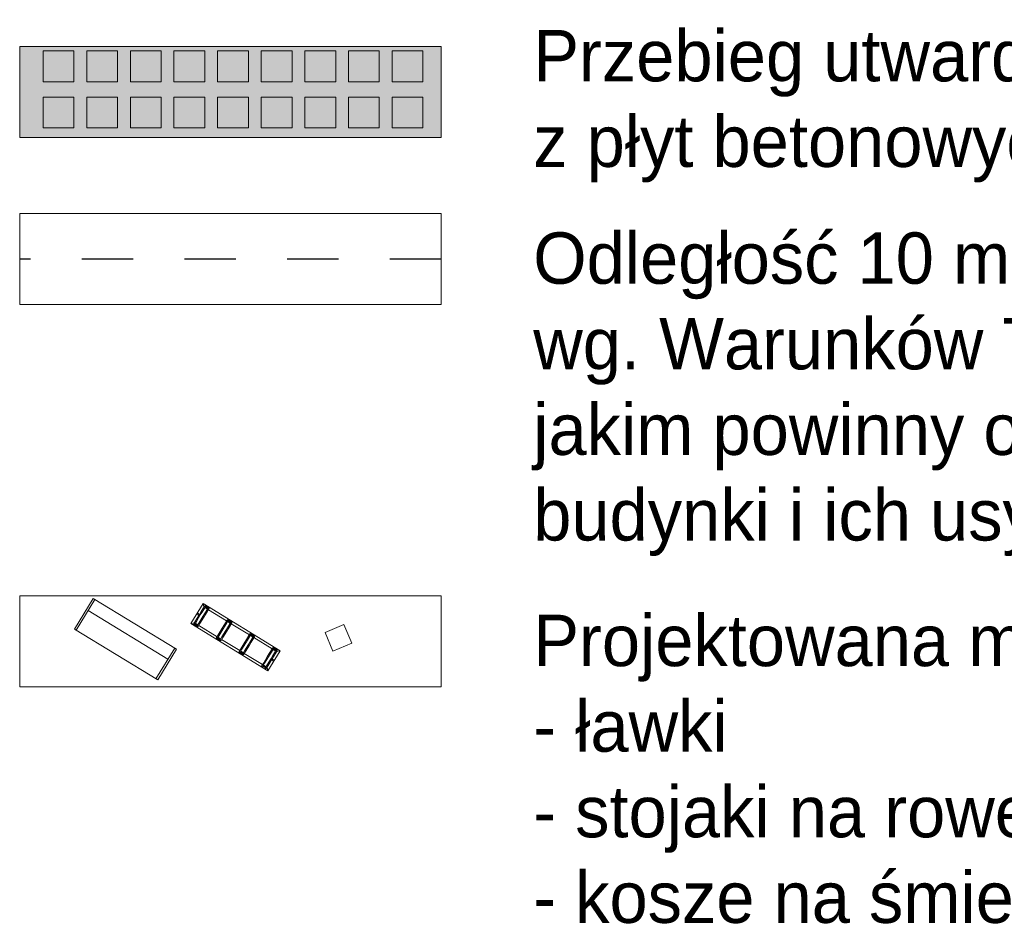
# Model space of a CAD drawing. Extents: x 5477758 to 5478338, y 5918274 to 5918502.
# Tile 153 of 155: x 5478299 to 5478318, y 5918398 to 5918415. Entities that reach past the tile are written whole.
import ezdxf

# ---------------------------------------------------------------- set-up
doc = ezdxf.new("R2010")
doc.units = 0
doc.linetypes.add('PRZER1-1', pattern=[2, 1, -1])
doc.layers.get('0').update_dxf_attribs({"linetype": 'CONTINUOUS', "lineweight": 13})
for name, color, linetype, lineweight in [('0_granica 10m od okien', 7, 'CONTINUOUS', 0), ('0_PROJEKTOWANA ZIELEŃ NISKA-TRAWA', 63, 'CONTINUOUS', 0), ('0_PROJEKTOWANE ZABAWKI', 7, 'CONTINUOUS', 0), ('0_PŁYTA CHODNIKOWA_BETONOWA', 7, 'CONTINUOUS', 0), ('New_ZZ_legenda_Pen_No__1', 7, 'CONTINUOUS', 18)]:
    doc.layers.add(name, color=color, linetype=linetype, lineweight=lineweight)
doc.styles.add('GENERATED_STYLE_2', font='txt')

# ---------------------------------------------------------------- blocks, each defined once
blk = doc.blocks.new('stara ławka w nowym miejscu')
at = {"color": 0}
for p, q in [((5470779.101, 5934415.094), (5470779.772, 5934415.292)), ((5470779.112, 5934415.056), (5470779.784, 5934415.254)), ((5470780.059, 5934413.438), (5470779.544, 5934415.183)), ((5470779.772, 5934415.292), (5470780.31, 5934413.47)), ((5470779.639, 5934413.272), (5470779.101, 5934415.094)), ((5470780.299, 5934413.508), (5470779.627, 5934413.31)), ((5470780.31, 5934413.47), (5470779.639, 5934413.272))]:
    blk.add_line(p, q, dxfattribs=at)
blk = doc.blocks.new('zw$76AF')
at = {"color": 0}
for p, q in [((-227.1, 43.6), (-226.7, 43.2)), ((-227.1, 43.6), (-227.1, -2.4)), ((-226.7, 43.2), (-227.1, 43.6)), ((-50.9, 43.6), (-227.1, 43.6)), ((-222.5, 39), (-226.7, 43.2)), ((-226.7, 43.2), (-222.5, 39)), ((-222.5, 39), (-222.2, 38.7)), ((-222.2, 38.7), (-222.5, 39)), ((-222.2, 40.6), (-222.2, 28)), ((-220, 40.6), (-220, 41.4)), ((-214, 41.4), (-220, 41.4)), ((-220, 28), (-220, 40.6)), ((-214, 39.8), (-220, 39.8)), ((-214, 38.6), (-220, 38.6)), ((-214, 41.4), (-214, 40.6)), ((-214, 40.6), (-214, 28)), ((-211.8, 28), (-211.8, 40.6)), ((-170.2, 38.6), (-211.8, 38.6)), ((-170.2, 40.6), (-170.2, 28)), ((-168, 40.6), (-168, 41.4)), ((-162, 41.4), (-168, 41.4)), ((-168, 28), (-168, 40.6)), ((-162, 39.8), (-168, 39.8)), ((-162, 38.6), (-168, 38.6)), ((-162, 41.4), (-162, 40.6)), ((-162, 40.6), (-162, 28)), ((-159.8, 28), (-159.8, 40.6)), ((-118.2, 38.6), (-159.8, 38.6)), ((-118.2, 40.6), (-118.2, 28)), ((-116, 40.6), (-116, 41.4)), ((-110, 41.4), (-116, 41.4)), ((-116, 28), (-116, 40.6)), ((-110, 39.8), (-116, 39.8)), ((-110, 38.6), (-116, 38.6)), ((-110, 41.4), (-110, 40.6)), ((-110, 40.6), (-110, 28)), ((-107.8, 28), (-107.8, 40.6)), ((-66.2, 38.6), (-107.8, 38.6)), ((-66.2, 40.6), (-66.2, 28)), ((-64, 40.6), (-64, 41.4)), ((-58, 41.4), (-64, 41.4)), ((-64, 28), (-64, 40.6)), ((-58, 39.8), (-64, 39.8)), ((-58, 38.6), (-64, 38.6)), ((-58, 41.4), (-58, 40.6)), ((-58, 40.6), (-58, 28)), ((-55.8, 28), (-55.8, 40.6)), ((-55.8, 38.7), (-55.5, 39)), ((-55.5, 39), (-55.8, 38.7)), ((-51.3, 43.2), (-55.5, 39)), ((-55.5, 39), (-51.3, 43.2)), ((-51.3, 43.2), (-50.9, 43.6)), ((-50.9, 43.6), (-51.3, 43.2)), ((-50.9, -2.4), (-50.9, 43.6)), ((-222.2, 28), (-222.2, 21.7)), ((-222.2, 6.9), (-222.2, 21.7)), ((-220, 21.7), (-220, 28)), ((-220, 6.9), (-220, 21.7)), ((-214, 28), (-214, 21.7)), ((-214, 6.9), (-214, 21.7)), ((-211.8, 21.7), (-211.8, 28)), ((-211.8, 6.9), (-211.8, 21.7)), ((-170.2, 28), (-170.2, 21.7)), ((-170.2, 6.9), (-170.2, 21.7)), ((-168, 21.7), (-168, 28)), ((-168, 6.9), (-168, 21.7)), ((-162, 28), (-162, 21.7)), ((-162, 6.9), (-162, 21.7)), ((-159.8, 21.7), (-159.8, 28)), ((-159.8, 6.9), (-159.8, 21.7)), ((-118.2, 28), (-118.2, 21.7)), ((-118.2, 6.9), (-118.2, 21.7)), ((-116, 21.7), (-116, 28)), ((-116, 6.9), (-116, 21.7)), ((-110, 28), (-110, 21.7)), ((-110, 6.9), (-110, 21.7)), ((-107.8, 21.7), (-107.8, 28)), ((-107.8, 6.9), (-107.8, 21.7)), ((-66.2, 28), (-66.2, 21.7)), ((-66.2, 6.9), (-66.2, 21.7)), ((-64, 21.7), (-64, 28)), ((-64, 6.9), (-64, 21.7)), ((-58, 28), (-58, 21.7)), ((-58, 6.9), (-58, 21.7)), ((-55.8, 21.7), (-55.8, 28)), ((-55.8, 6.9), (-55.8, 21.7)), ((-226.7, -2), (-222.5, 2.2)), ((-222.5, 2.2), (-226.7, -2)), ((-222.2, 2.5), (-222.5, 2.2)), ((-222.5, 2.2), (-222.2, 2.5)), ((-222.2, 6.9), (-222.2, 0.6)), ((-220, 0.6), (-220, 6.9)), ((-220, 2.6), (-214, 2.6)), ((-214, 1.4), (-220, 1.4)), ((-220, -0.2), (-220, 0.6)), ((-214, 6.9), (-214, 0.6)), ((-214, 0.6), (-214, -0.2)), ((-211.8, 0.6), (-211.8, 6.9)), ((-211.8, 2.6), (-170.2, 2.6)), ((-170.2, 6.9), (-170.2, 0.6)), ((-168, 0.6), (-168, 6.9)), ((-168, 2.6), (-162, 2.6)), ((-162, 1.4), (-168, 1.4)), ((-168, -0.2), (-168, 0.6)), ((-162, 6.9), (-162, 0.6)), ((-162, 0.6), (-162, -0.2)), ((-159.8, 0.6), (-159.8, 6.9)), ((-159.8, 2.6), (-118.2, 2.6)), ((-118.2, 6.9), (-118.2, 0.6)), ((-116, 0.6), (-116, 6.9)), ((-116, 2.6), (-110, 2.6)), ((-110, 1.4), (-116, 1.4)), ((-116, -0.2), (-116, 0.6)), ((-110, 6.9), (-110, 0.6)), ((-110, 0.6), (-110, -0.2)), ((-107.8, 0.6), (-107.8, 6.9)), ((-107.8, 2.6), (-66.2, 2.6)), ((-66.2, 6.9), (-66.2, 0.6)), ((-64, 0.6), (-64, 6.9)), ((-64, 2.6), (-58, 2.6)), ((-58, 1.4), (-64, 1.4)), ((-64, -0.2), (-64, 0.6)), ((-58, 6.9), (-58, 0.6)), ((-58, 0.6), (-58, -0.2)), ((-55.8, 0.6), (-55.8, 6.9)), ((-55.5, 2.2), (-55.8, 2.5)), ((-55.8, 2.5), (-55.5, 2.2)), ((-55.5, 2.2), (-51.3, -2)), ((-51.3, -2), (-55.5, 2.2)), ((-226.7, -2), (-227.1, -2.4)), ((-227.1, -2.4), (-226.7, -2)), ((-227.1, -2.4), (-50.9, -2.4)), ((-214, -0.2), (-220, -0.2)), ((-162, -0.2), (-168, -0.2)), ((-110, -0.2), (-116, -0.2)), ((-58, -0.2), (-64, -0.2)), ((-50.9, -2.4), (-51.3, -2)), ((-51.3, -2), (-50.9, -2.4))]:
    blk.add_line(p, q, dxfattribs=at)
for centre in [(-224.6, 20.6), (-53.4, 20.6)]:
    blk.add_circle(centre, 1.6, dxfattribs=at)
for centre, start, end in [((-221.1, 40.6), 0, 180), ((-212.9, 40.6), 0, 180), ((-169.1, 40.6), 0, 180), ((-160.9, 40.6), 0, 180), ((-117.1, 40.6), 0, 180), ((-108.9, 40.6), 0, 180), ((-65.1, 40.6), 0, 180), ((-56.9, 40.6), 0, 180), ((-221.1, 28), 180, 0), ((-212.9, 28), 180, 0), ((-169.1, 28), 180, 0), ((-160.9, 28), 180, 0), ((-117.1, 28), 180, 0), ((-108.9, 28), 180, 0), ((-65.1, 28), 180, 0), ((-56.9, 28), 180, 0), ((-221.1, 0.6), 180, 0), ((-212.9, 0.6), 180, 0), ((-169.1, 0.6), 180, 0), ((-160.9, 0.6), 180, 0), ((-117.1, 0.6), 180, 0), ((-108.9, 0.6), 180, 0), ((-65.1, 0.6), 180, 0), ((-56.9, 0.6), 180, 0)]:
    blk.add_arc(centre, 1.1, start, end, dxfattribs=at)
blk = doc.blocks.new('Płytka betonowa')
at = {"lineweight": 0}
for points in [[(5469701.546, 5921608.104), (5469702.146, 5921608.104), (5469702.146, 5921607.504), (5469701.546, 5921607.504)], [(5469702.446, 5921608.104), (5469703.046, 5921608.104), (5469703.046, 5921607.504), (5469702.446, 5921607.504)]]:
    blk.add_hatch(color=254, dxfattribs=at).paths.add_polyline_path(points)
for points in [[(5469701.546, 5921608.104), (5469702.146, 5921608.104), (5469702.146, 5921607.504), (5469701.546, 5921607.504), (5469701.546, 5921608.104)], [(5469702.446, 5921608.104), (5469703.046, 5921608.104), (5469703.046, 5921607.504), (5469702.446, 5921607.504), (5469702.446, 5921608.104)]]:
    blk.add_lwpolyline(points)

msp = doc.modelspace()

# ---------------------------------------------------------------- hatches: boundary and pattern name
at = {"layer": '0_PROJEKTOWANA ZIELEŃ NISKA-TRAWA'}
msp.add_hatch(color=63, dxfattribs=at).paths.add_polyline_path([(5478299.158, 5918414.768), (5478307.37, 5918414.768), (5478307.37, 5918412.996), (5478299.158, 5918412.996)])

# ---------------------------------------------------------------- linework, layer by layer
for points in [[(5478299.158, 5918414.768), (5478307.37, 5918414.768), (5478307.37, 5918412.996), (5478299.158, 5918412.996)], [(5478299.158, 5918411.515), (5478307.37, 5918411.515), (5478307.37, 5918409.742), (5478299.158, 5918409.742)], [(5478299.158, 5918404.068), (5478307.37, 5918404.068), (5478307.37, 5918402.296), (5478299.158, 5918402.296)]]:
    msp.add_lwpolyline(points, close=True)
at = {"layer": '0_granica 10m od okien', "color": 1, "linetype": 'PRZER1-1', "lineweight": 30}
msp.add_lwpolyline([(5478307.37, 5918410.628), (5478299.158, 5918410.628)], dxfattribs=at)
at = {"layer": '0_PROJEKTOWANE ZABAWKI'}
msp.add_lwpolyline([(5478305.63, 5918403.146), (5478305.474, 5918403.514), (5478305.106, 5918403.358), (5478305.261, 5918402.99), (5478305.63, 5918403.146)], dxfattribs=at)

# ---------------------------------------------------------------- block references
at = {"layer": '0_PROJEKTOWANE ZABAWKI', "xscale": -1, "rotation": 255.03570735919}
msp.add_blockref('stara ławka w nowym miejscu', (-1667507.331, 2165521.181), dxfattribs=at)
at = {"layer": '0_PROJEKTOWANE ZABAWKI', "xscale": 0.01, "yscale": 0.01, "zscale": 0.01, "rotation": 328.5030995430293}
msp.add_blockref('zw$76AF', (5478304.439, 5918402.363), dxfattribs=at)
at = {"layer": '0_PŁYTA CHODNIKOWA_BETONOWA', "rotation": 89.99999987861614}
for p in [(11399907.706, 448711.624), (11399908.556, 448711.624), (11399909.406, 448711.624), (11399910.256, 448711.624), (11399911.106, 448711.624), (11399911.956, 448711.624), (11399912.806, 448711.624), (11399913.656, 448711.624), (11399914.506, 448711.624)]:
    msp.add_blockref('Płytka betonowa', p, dxfattribs=at)

# ---------------------------------------------------------------- texts
at = {"layer": 'New_ZZ_legenda_Pen_No__1', "linetype": 'Continuous', "char_height": 1, "attachment_point": 1, "rotation": 359.9974, "style": 'GENERATED_STYLE_2'}
for s, insert in [('{\\A1;Przebieg utwardzonej ścieżki \\Pz płyt betonowych}', (5478309.162, 5918415.09)), ('{\\A1;Odległość 10 m od okien  \\Pwg. Warunków Technicznych, \\Pjakim powinny odpowiadać \\Pbudynki i ich usytuowanie}', (5478309.162, 5918411.148)), ('{\\A1;Projektowana mała architektura\\P- ławki\\P- stojaki na rowery \\P- kosze na śmieci}', (5478309.162, 5918403.701))]:
    msp.add_mtext(s, dxfattribs=dict(at, insert=insert))

doc.saveas('drawing.dxf')
